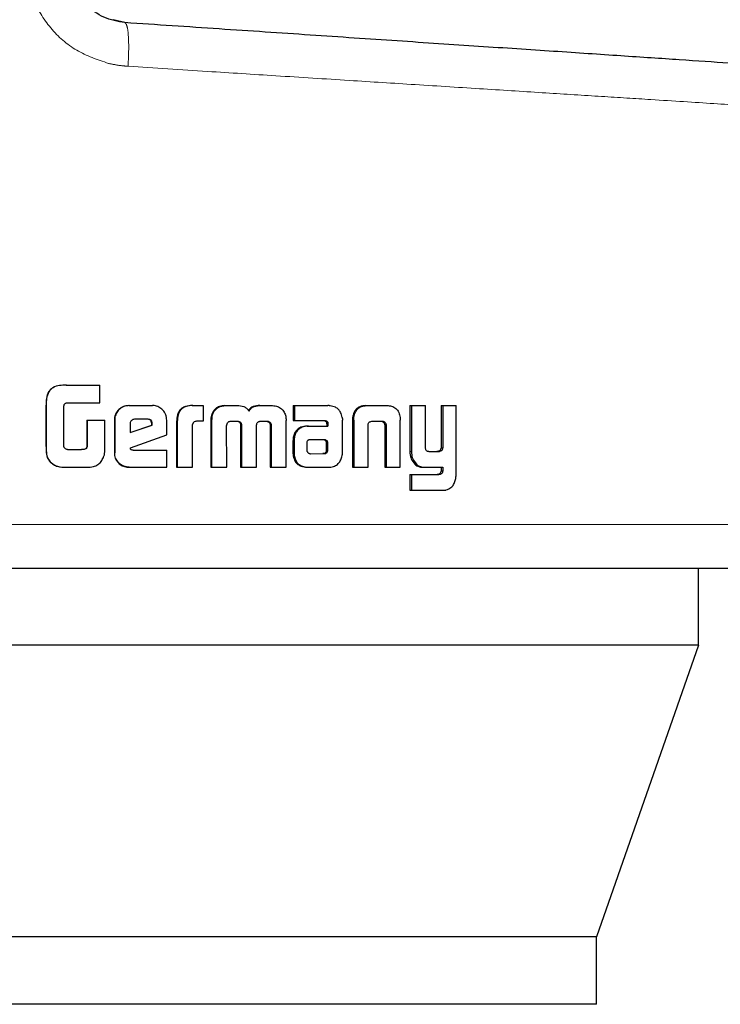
# Model space of a CAD drawing. Header units: millimetres. Extents: x 22 to 263, y 70 to 159.
# Tile 4 of 74: x 37.299 to 38.131, y 70.224 to 71.394. Entities that reach past the tile are written whole.
import ezdxf

# ---------------------------------------------------------------- set-up
doc = ezdxf.new("R2010")
doc.units = ezdxf.units.MM
doc.linetypes.add('PHANTOM', pattern=[12.7, 6.35, -1.27, 1.27, -1.27, 1.27, -1.27])

msp = doc.modelspace()

# ---------------------------------------------------------------- linework, layer by layer
at = {"color": 7, "linetype": 'Continuous', "lineweight": 25}
for p, q in [((37.4236, 71.3904), (37.4095, 71.3938)), ((37.3538, 70.9597), (37.354, 70.9597)), ((37.354, 70.9597), (37.3936, 70.9597)), ((37.3936, 70.9386), (37.3936, 70.9597)), ((37.3298, 70.9355), (37.3298, 70.8896)), ((37.33, 70.9355), (37.33, 70.8896)), ((37.351, 70.8871), (37.351, 70.9346)), ((37.3548, 70.9386), (37.3936, 70.9386)), ((37.4281, 70.9353), (37.4286, 70.9353)), ((37.4286, 70.9353), (37.4562, 70.9353)), ((37.5034, 70.9353), (37.5043, 70.9353)), ((37.5043, 70.9353), (37.5167, 70.9353)), ((37.5167, 70.9353), (37.5167, 70.9167)), ((37.5422, 70.9353), (37.5432, 70.9353)), ((37.5432, 70.9353), (37.557, 70.9353)), ((37.5839, 70.9353), (37.585, 70.9353)), ((37.585, 70.9353), (37.5987, 70.9353)), ((37.6235, 70.9353), (37.6235, 70.9177)), ((37.6235, 70.9353), (37.6248, 70.9353)), ((37.6248, 70.9353), (37.6248, 70.9177)), ((37.6248, 70.9353), (37.6645, 70.9353)), ((37.7097, 70.9353), (37.7114, 70.9353)), ((37.7114, 70.9353), (37.7348, 70.9353)), ((37.7621, 70.9353), (37.7621, 70.8806)), ((37.7621, 70.9353), (37.764, 70.9353)), ((37.764, 70.9353), (37.764, 70.8806)), ((37.764, 70.9353), (37.7804, 70.9353)), ((37.7804, 70.8865), (37.7804, 70.9353)), ((37.7991, 70.9353), (37.7991, 70.8852)), ((37.7991, 70.9353), (37.8012, 70.9353)), ((37.8012, 70.9353), (37.8012, 70.8852)), ((37.8012, 70.9353), (37.8171, 70.9353)), ((37.8171, 70.8546), (37.8171, 70.9353)), ((37.3785, 70.9181), (37.3785, 70.8873)), ((37.3785, 70.9181), (37.3789, 70.9181)), ((37.3789, 70.9181), (37.3789, 70.8873)), ((37.3789, 70.9181), (37.3999, 70.9181)), ((37.3999, 70.8868), (37.3999, 70.9181)), ((37.411, 70.918), (37.411, 70.8793)), ((37.411, 70.918), (37.4114, 70.918)), ((37.4114, 70.918), (37.4114, 70.8793)), ((37.451, 70.919), (37.435, 70.919)), ((37.4733, 70.9005), (37.4733, 70.918)), ((37.485, 70.9165), (37.485, 70.862)), ((37.485, 70.9165), (37.4857, 70.9165)), ((37.4857, 70.9165), (37.4857, 70.862)), ((37.5167, 70.9167), (37.5087, 70.9167)), ((37.5256, 70.9177), (37.5256, 70.862)), ((37.5256, 70.9177), (37.5266, 70.9177)), ((37.5266, 70.9177), (37.5266, 70.862)), ((37.5289, 70.9276), (37.528, 70.9276)), ((37.5495, 70.9167), (37.5582, 70.9167)), ((37.5845, 70.9167), (37.5923, 70.9167)), ((37.6149, 70.862), (37.615, 70.9177)), ((37.6235, 70.9177), (37.6248, 70.9177)), ((37.6248, 70.9177), (37.661, 70.9177)), ((37.6819, 70.8792), (37.6819, 70.9181)), ((37.6938, 70.9178), (37.6938, 70.862)), ((37.694, 70.9212), (37.6956, 70.9212)), ((37.6954, 70.9178), (37.6954, 70.862)), ((37.7179, 70.9167), (37.7284, 70.9167)), ((37.7503, 70.9212), (37.7506, 70.9178)), ((37.7506, 70.862), (37.7506, 70.9178)), ((37.4298, 70.914), (37.4298, 70.9032)), ((37.4298, 70.9032), (37.4561, 70.9121)), ((37.4298, 70.9034), (37.4554, 70.9121)), ((37.4561, 70.9139), (37.4554, 70.9139)), ((37.4554, 70.9121), (37.4554, 70.9139)), ((37.4561, 70.9121), (37.4554, 70.9121)), ((37.4561, 70.9121), (37.4561, 70.9139)), ((37.504, 70.862), (37.504, 70.9128)), ((37.5447, 70.862), (37.5444, 70.9112)), ((37.561, 70.912), (37.561, 70.862)), ((37.561, 70.912), (37.5621, 70.912)), ((37.5621, 70.912), (37.5621, 70.862)), ((37.58, 70.862), (37.58, 70.912)), ((37.5948, 70.9154), (37.596, 70.9154)), ((37.5961, 70.9112), (37.5959, 70.862)), ((37.5961, 70.9112), (37.5973, 70.9112)), ((37.5973, 70.9112), (37.5972, 70.862)), ((37.6401, 70.9109), (37.6415, 70.9109)), ((37.6415, 70.9109), (37.6647, 70.9109)), ((37.6631, 70.9148), (37.6631, 70.9138)), ((37.6631, 70.9148), (37.6646, 70.9148)), ((37.6631, 70.9138), (37.6646, 70.9138)), ((37.6633, 70.9128), (37.6633, 70.9109)), ((37.6633, 70.9128), (37.6647, 70.9128)), ((37.6646, 70.9148), (37.6646, 70.9138)), ((37.6647, 70.9128), (37.6647, 70.9109)), ((37.7124, 70.862), (37.7124, 70.9127)), ((37.732, 70.9127), (37.7337, 70.9127)), ((37.7321, 70.9116), (37.7321, 70.862)), ((37.7339, 70.9116), (37.7339, 70.862)), ((37.4301, 70.8852), (37.4733, 70.9005)), ((37.6232, 70.8935), (37.6232, 70.8786)), ((37.6246, 70.8935), (37.6246, 70.8786)), ((37.6429, 70.8946), (37.6422, 70.8945)), ((37.644, 70.8946), (37.6429, 70.8946)), ((37.66, 70.8947), (37.644, 70.8946)), ((37.3555, 70.883), (37.3722, 70.883)), ((37.3785, 70.8873), (37.3789, 70.8873)), ((37.4332, 70.8824), (37.4733, 70.8824)), ((37.4733, 70.862), (37.4733, 70.8824)), ((37.6395, 70.8909), (37.6395, 70.8898)), ((37.6395, 70.8898), (37.6396, 70.8823)), ((37.6631, 70.8824), (37.663, 70.8905)), ((37.6645, 70.8905), (37.663, 70.8905)), ((37.6646, 70.8824), (37.6631, 70.8824)), ((37.6646, 70.8824), (37.6645, 70.8905)), ((37.7991, 70.8852), (37.8012, 70.8852)), ((37.411, 70.8793), (37.4114, 70.8793)), ((37.6232, 70.8786), (37.6246, 70.8786)), ((37.6235, 70.8753), (37.6248, 70.8753)), ((37.644, 70.8781), (37.6587, 70.8782)), ((37.6441, 70.8781), (37.6601, 70.8782)), ((37.6601, 70.8782), (37.6587, 70.8782)), ((37.6636, 70.8795), (37.6621, 70.8795)), ((37.7643, 70.8703), (37.7662, 70.8703)), ((37.7847, 70.8806), (37.7962, 70.8806)), ((37.7952, 70.8807), (37.7972, 70.8807)), ((37.3348, 70.8685), (37.3349, 70.8685)), ((37.3539, 70.862), (37.3541, 70.862)), ((37.3541, 70.862), (37.3783, 70.862)), ((37.4286, 70.862), (37.4281, 70.862)), ((37.4286, 70.862), (37.4733, 70.862)), ((37.485, 70.862), (37.4857, 70.862)), ((37.4857, 70.862), (37.504, 70.862)), ((37.5256, 70.862), (37.5266, 70.862)), ((37.5266, 70.862), (37.5447, 70.862)), ((37.561, 70.862), (37.5621, 70.862)), ((37.5621, 70.862), (37.58, 70.862)), ((37.5959, 70.862), (37.5972, 70.862)), ((37.5972, 70.862), (37.6149, 70.862)), ((37.641, 70.862), (37.6423, 70.862)), ((37.6423, 70.862), (37.6663, 70.862)), ((37.6938, 70.862), (37.6954, 70.862)), ((37.6954, 70.862), (37.7124, 70.862)), ((37.7321, 70.862), (37.7339, 70.862)), ((37.7339, 70.862), (37.7506, 70.862)), ((37.7783, 70.862), (37.7802, 70.862)), ((37.7802, 70.862), (37.8012, 70.862)), ((37.7991, 70.862), (37.7991, 70.8577)), ((37.8012, 70.862), (37.8012, 70.8577)), ((37.7621, 70.8532), (37.7621, 70.8346)), ((37.7621, 70.8532), (37.764, 70.8532)), ((37.764, 70.8532), (37.764, 70.8346)), ((37.764, 70.8532), (37.7966, 70.8532)), ((37.7991, 70.8577), (37.8012, 70.8577)), ((37.7621, 70.8346), (37.764, 70.8346)), ((37.764, 70.8346), (37.802, 70.8346)), ((38.1049, 70.6507), (38.1049, 70.742)), ((38.1049, 70.6507), (36.5688, 70.6507)), ((38.1049, 70.6507), (37.9835, 70.3037)), ((37.9835, 70.3037), (36.7098, 70.3037)), ((37.9835, 70.2237), (37.9835, 70.3037)), ((37.9835, 70.2237), (36.7098, 70.2237))]:
    msp.add_line(p, q, dxfattribs=at)
at = {"color": 8, "linetype": 'PHANTOM', "lineweight": 18}
for p, q in [((37.33, 70.9355), (37.3298, 70.9355)), ((37.6954, 70.9178), (37.6938, 70.9178)), ((37.7321, 70.9116), (37.7339, 70.9116)), ((37.6232, 70.8935), (37.6246, 70.8935)), ((37.6609, 70.8942), (37.6623, 70.8942)), ((37.3298, 70.8896), (37.33, 70.8896)), ((37.7621, 70.8806), (37.764, 70.8806)), ((37.7955, 70.8534), (37.7975, 70.8534)), ((38.2958, 70.7941), (37.2895, 70.7941))]:
    msp.add_line(p, q, dxfattribs=at)
for points, knots in [([(37.3078, 71.4596), (37.3092, 71.4459), (37.312, 71.4186), (37.3339, 71.3828), (37.3651, 71.3552), (37.391, 71.3464), (37.404, 71.342)], [0, 0, 0, 0, 0.250317, 0.500044, 0.750023, 1, 1, 1, 1]), ([(37.4236, 71.3904), (37.4245, 71.3896), (37.4262, 71.3879), (37.4278, 71.3759), (37.4283, 71.3588), (37.4276, 71.3452), (37.4273, 71.3385)], [0, 0, 0, 0, 0.250001, 0.500001, 0.750001, 1, 1, 1, 1]), ([(37.404, 71.342), (37.4084, 71.3411), (37.4161, 71.3395), (37.4239, 71.3388), (37.4273, 71.3385)], [0, 0, 0, 0, 0.575328, 1, 1, 1, 1]), ([(37.4273, 71.3385), (37.4588, 71.3364), (37.5182, 71.3327), (37.6059, 71.3271), (37.6885, 71.3218), (37.7712, 71.3166), (37.8495, 71.3116), (37.9235, 71.3069), (37.9897, 71.3027), (38.0578, 71.2984), (38.1247, 71.2941), (38.186, 71.2902), (38.2345, 71.2871), (38.2695, 71.2849), (38.2917, 71.2835), (38.2944, 71.2833), (38.2958, 71.2832)], [0, 0, 0, 0, 0.066618, 0.125141, 0.189875, 0.250255, 0.316305, 0.380006, 0.441359, 0.500365, 0.585654, 0.668945, 0.75024, 0.834102, 0.917354, 1, 1, 1, 1])]:
    msp.add_open_spline(points, degree=3, knots=knots, dxfattribs=at)
at = {"color": 7, "linetype": 'Continuous', "lineweight": 25}
for points, knots in [([(37.4236, 71.3904), (37.4151, 71.3919), (37.398, 71.3949), (37.3766, 71.4111), (37.3617, 71.4334), (37.3598, 71.4509), (37.3589, 71.4596)], [0, 0, 0, 0, 0.252064, 0.501725, 0.750576, 1, 1, 1, 1]), ([(38.2472, 71.3352), (38.2459, 71.3353), (38.2433, 71.3354), (38.2222, 71.3369), (38.1888, 71.3391), (38.1423, 71.3422), (38.0839, 71.3461), (38.0141, 71.3508), (37.9341, 71.3562), (37.845, 71.3621), (37.7479, 71.3686), (37.6444, 71.3756), (37.536, 71.3829), (37.4611, 71.3879), (37.4236, 71.3904)], [0, 0, 0, 0, 0.083265, 0.166495, 0.249769, 0.333064, 0.416338, 0.499665, 0.583021, 0.66636, 0.749752, 0.83317, 0.916563, 1, 1, 1, 1]), ([(37.3538, 70.9597), (37.3511, 70.9596), (37.3458, 70.9594), (37.339, 70.9575), (37.3343, 70.9539), (37.3313, 70.9488), (37.33, 70.9425), (37.3299, 70.9376), (37.3298, 70.9355)], [0, 0, 0, 0, 0.2010387, 0.4039982, 0.5197566, 0.6354074, 0.8411123, 1, 1, 1, 1]), ([(37.354, 70.9597), (37.3513, 70.9596), (37.3459, 70.9594), (37.3391, 70.9575), (37.3344, 70.9538), (37.3315, 70.9487), (37.3301, 70.9424), (37.33, 70.9376), (37.33, 70.9355)], [0, 0, 0, 0, 0.202633, 0.407261, 0.523053, 0.638652, 0.845682, 1, 1, 1, 1]), ([(37.351, 70.9346), (37.3511, 70.9353), (37.3514, 70.9364), (37.3523, 70.9376), (37.3534, 70.9384), (37.3544, 70.9386), (37.3548, 70.9386)], [0, 0, 0, 0, 0.33625, 0.550369, 0.765245, 1, 1, 1, 1]), ([(37.4281, 70.9353), (37.4259, 70.9351), (37.4215, 70.9347), (37.4162, 70.9309), (37.4125, 70.926), (37.4111, 70.9215), (37.411, 70.9187), (37.411, 70.918)], [0, 0, 0, 0, 0.241705, 0.484852, 0.698293, 0.917574, 1, 1, 1, 1]), ([(37.4286, 70.9353), (37.4264, 70.9351), (37.422, 70.9347), (37.4167, 70.9309), (37.4129, 70.926), (37.4115, 70.9214), (37.4115, 70.9187), (37.4114, 70.918)], [0, 0, 0, 0, 0.2428524, 0.4871785, 0.7015105, 0.9199383, 1, 1, 1, 1]), ([(37.4733, 70.918), (37.4731, 70.9202), (37.4726, 70.9247), (37.4689, 70.93), (37.4641, 70.9338), (37.4596, 70.9352), (37.4569, 70.9353), (37.4562, 70.9353)], [0, 0, 0, 0, 0.242794, 0.486978, 0.700867, 0.920394, 1, 1, 1, 1]), ([(37.5034, 70.9353), (37.5008, 70.9352), (37.4965, 70.9349), (37.4911, 70.9323), (37.4877, 70.9287), (37.4853, 70.9234), (37.4851, 70.9192), (37.485, 70.9165)], [0, 0, 0, 0, 0.264565, 0.426987, 0.590397, 0.738814, 1, 1, 1, 1]), ([(37.5043, 70.9353), (37.5016, 70.9352), (37.4973, 70.9349), (37.4918, 70.9323), (37.4885, 70.9287), (37.4861, 70.9233), (37.4859, 70.9191), (37.4857, 70.9165)], [0, 0, 0, 0, 0.266683, 0.429119, 0.592551, 0.740992, 1, 1, 1, 1]), ([(37.5422, 70.9353), (37.5401, 70.9351), (37.5362, 70.9348), (37.5311, 70.9319), (37.529, 70.929), (37.528, 70.9276)], [0, 0, 0, 0, 0.3841502, 0.6903774, 1, 1, 1, 1]), ([(37.5289, 70.9276), (37.5304, 70.9295), (37.533, 70.9328), (37.5384, 70.935), (37.5417, 70.9352), (37.5432, 70.9353)], [0, 0, 0, 0, 0.406319, 0.724581, 1, 1, 1, 1]), ([(37.557, 70.9353), (37.5597, 70.9352), (37.5636, 70.9349), (37.5683, 70.9324), (37.5702, 70.9302), (37.571, 70.929), (37.5711, 70.9288)], [0, 0, 0, 0, 0.483266, 0.726031, 0.96998, 1, 1, 1, 1]), ([(37.5839, 70.9353), (37.5812, 70.9352), (37.5772, 70.9349), (37.5723, 70.9323), (37.5708, 70.93), (37.57, 70.9288)], [0, 0, 0, 0, 0.500105, 0.750193, 1, 1, 1, 1]), ([(37.5711, 70.9288), (37.5719, 70.93), (37.5734, 70.9323), (37.5783, 70.9349), (37.5824, 70.9352), (37.585, 70.9353)], [0, 0, 0, 0, 0.2494683, 0.4995742, 1, 1, 1, 1]), ([(37.5987, 70.9353), (37.6008, 70.9351), (37.6047, 70.9348), (37.6096, 70.9318), (37.6117, 70.929), (37.6127, 70.9276)], [0, 0, 0, 0, 0.385662, 0.692132, 1, 1, 1, 1]), ([(37.6675, 70.935), (37.667, 70.9351), (37.666, 70.9353), (37.665, 70.9353), (37.6645, 70.9353)], [0, 0, 0, 0, 0.499968, 1, 1, 1, 1]), ([(37.6816, 70.9213), (37.6812, 70.9234), (37.6804, 70.9269), (37.6773, 70.931), (37.6731, 70.9339), (37.6696, 70.9346), (37.6675, 70.935)], [0, 0, 0, 0, 0.282962, 0.488465, 0.693685, 1, 1, 1, 1]), ([(37.7097, 70.9353), (37.7073, 70.9351), (37.7034, 70.9348), (37.6987, 70.9319), (37.6957, 70.9279), (37.6945, 70.9241), (37.6941, 70.9217), (37.694, 70.9212)], [0, 0, 0, 0, 0.328278, 0.51588, 0.703917, 0.942655, 1, 1, 1, 1]), ([(37.6956, 70.9212), (37.6961, 70.9233), (37.6968, 70.927), (37.6997, 70.9313), (37.7037, 70.9342), (37.7078, 70.9352), (37.7105, 70.9353), (37.7114, 70.9353)], [0, 0, 0, 0, 0.259949, 0.447448, 0.635305, 0.880835, 1, 1, 1, 1]), ([(37.7348, 70.9353), (37.7367, 70.9352), (37.7395, 70.935), (37.743, 70.9336), (37.7453, 70.932), (37.7473, 70.9298), (37.7493, 70.9263), (37.7499, 70.9232), (37.7503, 70.9212)], [0, 0, 0, 0, 0.250357, 0.375674, 0.500821, 0.622443, 0.750743, 1, 1, 1, 1]), ([(37.435, 70.919), (37.4342, 70.9189), (37.4329, 70.9188), (37.4312, 70.9176), (37.4301, 70.9161), (37.4299, 70.9148), (37.4298, 70.9141), (37.4298, 70.914)], [0, 0, 0, 0, 0.272045, 0.51934, 0.755404, 0.965073, 1, 1, 1, 1]), ([(37.4554, 70.9139), (37.4553, 70.9148), (37.4552, 70.9161), (37.4543, 70.9176), (37.4533, 70.9184), (37.452, 70.9189), (37.451, 70.919), (37.4504, 70.919)], [0, 0, 0, 0, 0.317568, 0.474658, 0.632261, 0.786549, 1, 1, 1, 1]), ([(37.4561, 70.9139), (37.456, 70.9147), (37.4559, 70.9159), (37.4552, 70.9174), (37.4542, 70.9183), (37.4528, 70.9189), (37.4517, 70.919), (37.451, 70.919)], [0, 0, 0, 0, 0.273323, 0.436243, 0.600589, 0.749677, 1, 1, 1, 1]), ([(37.5087, 70.9167), (37.5081, 70.9166), (37.5068, 70.9164), (37.5053, 70.9156), (37.5044, 70.9145), (37.5041, 70.9136), (37.504, 70.913), (37.504, 70.9128)], [0, 0, 0, 0, 0.278858, 0.561745, 0.735045, 0.908884, 1, 1, 1, 1]), ([(37.528, 70.9276), (37.5274, 70.9264), (37.5263, 70.9243), (37.5257, 70.9208), (37.5257, 70.9188), (37.5256, 70.9177)], [0, 0, 0, 0, 0.391756, 0.692694, 1, 1, 1, 1]), ([(37.5289, 70.9276), (37.5283, 70.9264), (37.5272, 70.9243), (37.5267, 70.9208), (37.5266, 70.9187), (37.5266, 70.9177)], [0, 0, 0, 0, 0.395692, 0.694722, 1, 1, 1, 1]), ([(37.5446, 70.9124), (37.5448, 70.9133), (37.5452, 70.9146), (37.5465, 70.916), (37.5479, 70.9166), (37.549, 70.9167), (37.5495, 70.9167)], [0, 0, 0, 0, 0.369131, 0.567718, 0.766415, 1, 1, 1, 1]), ([(37.5572, 70.9167), (37.5578, 70.9165), (37.5589, 70.9161), (37.5602, 70.915), (37.5608, 70.9138), (37.561, 70.9127), (37.561, 70.9121), (37.561, 70.912)], [0, 0, 0, 0, 0.3268345, 0.5278939, 0.7292663, 0.9425083, 1, 1, 1, 1]), ([(37.5582, 70.9167), (37.5589, 70.9165), (37.56, 70.9161), (37.5612, 70.915), (37.5619, 70.9138), (37.562, 70.9127), (37.5621, 70.9121), (37.5621, 70.912)], [0, 0, 0, 0, 0.326427, 0.527466, 0.72884, 0.941238, 1, 1, 1, 1]), ([(37.5827, 70.9163), (37.5829, 70.9164), (37.5833, 70.9165), (37.5839, 70.9166), (37.5843, 70.9167), (37.5845, 70.9167)], [0, 0, 0, 0, 0.341028, 0.669659, 1, 1, 1, 1]), ([(37.5911, 70.9167), (37.5916, 70.9167), (37.5926, 70.9166), (37.5939, 70.9162), (37.5945, 70.9156), (37.5948, 70.9154)], [0, 0, 0, 0, 0.3797433, 0.7001935, 1, 1, 1, 1]), ([(37.5923, 70.9167), (37.5928, 70.9167), (37.5937, 70.9167), (37.595, 70.9163), (37.5957, 70.9156), (37.596, 70.9154)], [0, 0, 0, 0, 0.344386, 0.692355, 1, 1, 1, 1]), ([(37.6127, 70.9276), (37.6134, 70.926), (37.6145, 70.9237), (37.6149, 70.9203), (37.615, 70.9186), (37.615, 70.9177)], [0, 0, 0, 0, 0.499124, 0.749501, 1, 1, 1, 1]), ([(37.6595, 70.9177), (37.6603, 70.9175), (37.6614, 70.9172), (37.6625, 70.9163), (37.663, 70.9155), (37.6631, 70.915), (37.6631, 70.9148)], [0, 0, 0, 0, 0.480044, 0.711987, 0.875256, 1, 1, 1, 1]), ([(37.661, 70.9177), (37.6614, 70.9176), (37.6622, 70.9174), (37.6633, 70.9169), (37.6641, 70.9162), (37.6645, 70.9155), (37.6646, 70.915), (37.6646, 70.9148)], [0, 0, 0, 0, 0.26797, 0.538033, 0.722326, 0.870353, 1, 1, 1, 1]), ([(37.6816, 70.9213), (37.6817, 70.921), (37.6818, 70.9203), (37.6819, 70.9192), (37.6819, 70.9185), (37.6819, 70.9181)], [0, 0, 0, 0, 0.308568, 0.616947, 1, 1, 1, 1]), ([(37.694, 70.9212), (37.694, 70.9206), (37.6938, 70.9195), (37.6938, 70.9184), (37.6938, 70.9178)], [0, 0, 0, 0, 0.500017, 1, 1, 1, 1]), ([(37.6954, 70.9178), (37.6954, 70.9181), (37.6954, 70.9188), (37.6955, 70.9199), (37.6956, 70.9207), (37.6956, 70.9212)], [0, 0, 0, 0, 0.292062, 0.584158, 1, 1, 1, 1]), ([(37.7124, 70.9127), (37.7126, 70.9133), (37.7128, 70.9144), (37.7137, 70.9155), (37.715, 70.9163), (37.7164, 70.9167), (37.7175, 70.9167), (37.7179, 70.9167)], [0, 0, 0, 0, 0.237929, 0.403539, 0.568049, 0.841559, 1, 1, 1, 1]), ([(37.7266, 70.9167), (37.7275, 70.9167), (37.7288, 70.9166), (37.7304, 70.9158), (37.7314, 70.9147), (37.7318, 70.9136), (37.7319, 70.9129), (37.732, 70.9127)], [0, 0, 0, 0, 0.345129, 0.5395234, 0.7354361, 0.9070605, 1, 1, 1, 1]), ([(37.7284, 70.9167), (37.729, 70.9167), (37.7301, 70.9167), (37.7317, 70.9161), (37.7329, 70.9151), (37.7335, 70.9139), (37.7337, 70.9131), (37.7337, 70.9127)], [0, 0, 0, 0, 0.247637, 0.497686, 0.672706, 0.848167, 1, 1, 1, 1]), ([(37.5444, 70.9112), (37.5444, 70.9113), (37.5444, 70.9115), (37.5445, 70.9119), (37.5445, 70.9122), (37.5446, 70.9124)], [0, 0, 0, 0, 0.259916, 0.519351, 1, 1, 1, 1]), ([(37.58, 70.912), (37.58, 70.9127), (37.5801, 70.9138), (37.581, 70.9152), (37.5819, 70.9159), (37.5825, 70.9162), (37.5827, 70.9163)], [0, 0, 0, 0, 0.369393, 0.615392, 0.860882, 1, 1, 1, 1]), ([(37.5948, 70.9154), (37.5951, 70.9149), (37.5958, 70.9139), (37.596, 70.9124), (37.5961, 70.9114), (37.5961, 70.9112)], [0, 0, 0, 0, 0.365414, 0.814818, 1, 1, 1, 1]), ([(37.596, 70.9154), (37.5963, 70.9149), (37.597, 70.9139), (37.5972, 70.9124), (37.5973, 70.9114), (37.5973, 70.9112)], [0, 0, 0, 0, 0.3648405, 0.811925, 1, 1, 1, 1]), ([(37.6401, 70.9109), (37.6375, 70.9107), (37.6334, 70.9103), (37.6283, 70.9072), (37.6252, 70.9034), (37.6235, 70.8986), (37.6233, 70.8952), (37.6232, 70.8935)], [0, 0, 0, 0, 0.286501, 0.4655, 0.644804, 0.81412, 1, 1, 1, 1]), ([(37.6415, 70.9109), (37.6389, 70.9107), (37.6347, 70.9103), (37.6296, 70.9072), (37.6265, 70.9034), (37.6248, 70.8986), (37.6246, 70.8952), (37.6246, 70.8935)], [0, 0, 0, 0, 0.28882, 0.467655, 0.646805, 0.816015, 1, 1, 1, 1]), ([(37.6631, 70.9138), (37.6631, 70.9137), (37.6632, 70.9135), (37.6633, 70.9131), (37.6633, 70.9129), (37.6633, 70.9128)], [0, 0, 0, 0, 0.35605, 0.6758, 1, 1, 1, 1]), ([(37.6646, 70.9138), (37.6646, 70.9137), (37.6647, 70.9135), (37.6647, 70.9131), (37.6647, 70.9129), (37.6647, 70.9128)], [0, 0, 0, 0, 0.3559226, 0.6758058, 1, 1, 1, 1]), ([(37.732, 70.9127), (37.732, 70.9125), (37.7321, 70.9123), (37.7321, 70.9119), (37.7321, 70.9117), (37.7321, 70.9116)], [0, 0, 0, 0, 0.357022, 0.675794, 1, 1, 1, 1]), ([(37.7337, 70.9127), (37.7338, 70.9125), (37.7338, 70.9123), (37.7339, 70.9119), (37.7339, 70.9117), (37.7339, 70.9116)], [0, 0, 0, 0, 0.360414, 0.67756, 1, 1, 1, 1]), ([(37.6422, 70.8945), (37.6419, 70.8944), (37.6413, 70.8943), (37.6405, 70.8937), (37.6399, 70.8928), (37.6396, 70.8918), (37.6395, 70.8911), (37.6395, 70.8909)], [0, 0, 0, 0, 0.216669, 0.400128, 0.58315, 0.901245, 1, 1, 1, 1]), ([(37.6609, 70.8942), (37.6605, 70.8943), (37.66, 70.8946), (37.6592, 70.8947), (37.6587, 70.8947), (37.6585, 70.8947)], [0, 0, 0, 0, 0.437342, 0.717079, 1, 1, 1, 1]), ([(37.6623, 70.8942), (37.662, 70.8943), (37.6615, 70.8946), (37.6606, 70.8947), (37.6602, 70.8947), (37.66, 70.8947)], [0, 0, 0, 0, 0.435979, 0.716621, 1, 1, 1, 1]), ([(37.663, 70.8905), (37.663, 70.8909), (37.663, 70.8916), (37.6628, 70.8924), (37.6625, 70.8931), (37.6618, 70.8936), (37.6612, 70.894), (37.6609, 70.8942)], [0, 0, 0, 0, 0.263591, 0.411839, 0.516154, 0.740946, 1, 1, 1, 1]), ([(37.6645, 70.8905), (37.6645, 70.8909), (37.6644, 70.8916), (37.6643, 70.8924), (37.664, 70.8931), (37.6633, 70.8936), (37.6627, 70.894), (37.6623, 70.8942)], [0, 0, 0, 0, 0.263272, 0.410989, 0.514986, 0.737623, 1, 1, 1, 1]), ([(37.3298, 70.8896), (37.3298, 70.887), (37.3299, 70.8817), (37.3304, 70.874), (37.3334, 70.8702), (37.3348, 70.8685)], [0, 0, 0, 0, 0.35905, 0.720104, 1, 1, 1, 1]), ([(37.33, 70.8896), (37.33, 70.887), (37.3301, 70.8816), (37.3306, 70.8739), (37.3336, 70.8701), (37.3349, 70.8685)], [0, 0, 0, 0, 0.362517, 0.727298, 1, 1, 1, 1]), ([(37.3515, 70.8856), (37.3515, 70.8857), (37.3513, 70.8861), (37.3511, 70.8866), (37.351, 70.8869), (37.351, 70.8871)], [0, 0, 0, 0, 0.335319, 0.666569, 1, 1, 1, 1]), ([(37.3555, 70.883), (37.355, 70.8831), (37.3539, 70.8834), (37.3524, 70.8842), (37.3518, 70.8851), (37.3515, 70.8856)], [0, 0, 0, 0, 0.335042, 0.673406, 1, 1, 1, 1]), ([(37.3785, 70.8873), (37.3783, 70.8865), (37.3781, 70.8853), (37.3771, 70.8841), (37.3755, 70.8832), (37.3737, 70.883), (37.3723, 70.883), (37.3719, 70.883)], [0, 0, 0, 0, 0.2732355, 0.4023665, 0.5314084, 0.8552739, 1, 1, 1, 1]), ([(37.3789, 70.8873), (37.3787, 70.8867), (37.3786, 70.8857), (37.3778, 70.8844), (37.3767, 70.8836), (37.3748, 70.8831), (37.3732, 70.883), (37.3722, 70.883)], [0, 0, 0, 0, 0.215312, 0.346676, 0.478739, 0.657994, 1, 1, 1, 1]), ([(37.398, 70.8735), (37.3984, 70.8746), (37.3993, 70.8768), (37.3999, 70.8813), (37.3999, 70.8846), (37.3999, 70.8868)], [0, 0, 0, 0, 0.259638, 0.50934, 1, 1, 1, 1]), ([(37.4332, 70.8824), (37.4326, 70.8824), (37.4319, 70.8824), (37.431, 70.8828), (37.4306, 70.8831), (37.4302, 70.8839), (37.4301, 70.8846), (37.4301, 70.8852)], [0, 0, 0, 0, 0.334946, 0.463092, 0.562713, 0.662434, 1, 1, 1, 1]), ([(37.6396, 70.8823), (37.6396, 70.882), (37.6397, 70.8812), (37.6401, 70.8804), (37.6404, 70.8799), (37.6405, 70.8798)], [0, 0, 0, 0, 0.394704, 0.86112, 1, 1, 1, 1]), ([(37.6621, 70.8795), (37.6623, 70.8798), (37.6627, 70.8804), (37.663, 70.8814), (37.6631, 70.8821), (37.6631, 70.8824)], [0, 0, 0, 0, 0.332563, 0.667671, 1, 1, 1, 1]), ([(37.6636, 70.8795), (37.6638, 70.8798), (37.6642, 70.8804), (37.6645, 70.8814), (37.6646, 70.8821), (37.6646, 70.8824)], [0, 0, 0, 0, 0.332345, 0.667221, 1, 1, 1, 1]), ([(37.7847, 70.8806), (37.7841, 70.8806), (37.7831, 70.8807), (37.7819, 70.8815), (37.781, 70.8826), (37.7805, 70.8844), (37.7804, 70.8857), (37.7804, 70.8865)], [0, 0, 0, 0, 0.231497, 0.386917, 0.54279, 0.744808, 1, 1, 1, 1]), ([(37.7991, 70.8852), (37.799, 70.8845), (37.7988, 70.8833), (37.7978, 70.8819), (37.7966, 70.8811), (37.7957, 70.8809), (37.7952, 70.8807)], [0, 0, 0, 0, 0.3134, 0.530377, 0.747726, 1, 1, 1, 1]), ([(37.8012, 70.8852), (37.801, 70.8846), (37.8008, 70.8834), (37.7999, 70.882), (37.7987, 70.8811), (37.7977, 70.8809), (37.7972, 70.8807)], [0, 0, 0, 0, 0.292495, 0.511562, 0.731258, 1, 1, 1, 1]), ([(37.3783, 70.862), (37.381, 70.8621), (37.3855, 70.8623), (37.3915, 70.8648), (37.3955, 70.8687), (37.3971, 70.8719), (37.398, 70.8735)], [0, 0, 0, 0, 0.331161, 0.554473, 0.778879, 1, 1, 1, 1]), ([(37.411, 70.8793), (37.4112, 70.8771), (37.4116, 70.8726), (37.4154, 70.8672), (37.4203, 70.8635), (37.4247, 70.8621), (37.4274, 70.862), (37.4281, 70.862)], [0, 0, 0, 0, 0.2451637, 0.4921225, 0.7031834, 0.9219064, 1, 1, 1, 1]), ([(37.4286, 70.862), (37.4264, 70.8622), (37.4219, 70.8627), (37.4166, 70.8665), (37.4128, 70.8715), (37.4115, 70.876), (37.4115, 70.8786), (37.4114, 70.8793)], [0, 0, 0, 0, 0.246518, 0.494881, 0.706895, 0.924833, 1, 1, 1, 1]), ([(37.6232, 70.8786), (37.6232, 70.878), (37.6233, 70.8769), (37.6234, 70.8758), (37.6235, 70.8753)], [0, 0, 0, 0, 0.499996, 1, 1, 1, 1]), ([(37.6235, 70.8753), (37.6241, 70.873), (37.6251, 70.8691), (37.6289, 70.8651), (37.6337, 70.8626), (37.638, 70.8621), (37.6406, 70.862), (37.641, 70.862)], [0, 0, 0, 0, 0.2830174, 0.4703499, 0.656849, 0.9601938, 1, 1, 1, 1]), ([(37.6246, 70.8786), (37.6246, 70.8782), (37.6246, 70.8776), (37.6247, 70.8765), (37.6247, 70.8757), (37.6248, 70.8753)], [0, 0, 0, 0, 0.304922, 0.60996, 1, 1, 1, 1]), ([(37.6248, 70.8753), (37.6254, 70.873), (37.6264, 70.8691), (37.6302, 70.8651), (37.6351, 70.8626), (37.6393, 70.8621), (37.642, 70.862), (37.6423, 70.862)], [0, 0, 0, 0, 0.281021, 0.468255, 0.654653, 0.958974, 1, 1, 1, 1]), ([(37.6405, 70.8798), (37.6409, 70.8794), (37.6414, 70.8788), (37.6424, 70.8784), (37.6429, 70.8783), (37.6432, 70.8782)], [0, 0, 0, 0, 0.467445, 0.730317, 1, 1, 1, 1]), ([(37.6432, 70.8782), (37.6433, 70.8782), (37.6435, 70.8781), (37.6438, 70.8781), (37.644, 70.8781), (37.6441, 70.8781)], [0, 0, 0, 0, 0.3601547, 0.6778365, 1, 1, 1, 1]), ([(37.6587, 70.8782), (37.6591, 70.8782), (37.66, 70.8782), (37.6612, 70.8786), (37.6618, 70.8792), (37.6621, 70.8795)], [0, 0, 0, 0, 0.3393249, 0.6812055, 1, 1, 1, 1]), ([(37.6601, 70.8782), (37.6606, 70.8782), (37.6614, 70.8782), (37.6627, 70.8786), (37.6633, 70.8792), (37.6636, 70.8795)], [0, 0, 0, 0, 0.340325, 0.682711, 1, 1, 1, 1]), ([(37.6663, 70.862), (37.6685, 70.8622), (37.6724, 70.8627), (37.6771, 70.8661), (37.6803, 70.8705), (37.6812, 70.8741), (37.6816, 70.8758)], [0, 0, 0, 0, 0.296787, 0.534164, 0.771631, 1, 1, 1, 1]), ([(37.6816, 70.8758), (37.6817, 70.8761), (37.6818, 70.8768), (37.6819, 70.878), (37.6819, 70.8788), (37.6819, 70.8792)], [0, 0, 0, 0, 0.294885, 0.589891, 1, 1, 1, 1]), ([(37.7621, 70.8806), (37.7621, 70.8793), (37.7622, 70.8768), (37.7629, 70.8733), (37.7638, 70.8713), (37.7643, 70.8703)], [0, 0, 0, 0, 0.372669, 0.679188, 1, 1, 1, 1]), ([(37.764, 70.8806), (37.764, 70.8793), (37.7641, 70.8768), (37.7648, 70.8733), (37.7657, 70.8713), (37.7662, 70.8703)], [0, 0, 0, 0, 0.37627, 0.681025, 1, 1, 1, 1]), ([(37.7643, 70.8703), (37.7658, 70.8681), (37.7683, 70.8645), (37.7736, 70.8622), (37.7767, 70.8621), (37.7783, 70.862)], [0, 0, 0, 0, 0.429335, 0.716231, 1, 1, 1, 1]), ([(37.7662, 70.8703), (37.7677, 70.8681), (37.7702, 70.8644), (37.7756, 70.8622), (37.7787, 70.8621), (37.7802, 70.862)], [0, 0, 0, 0, 0.4324828, 0.7226129, 1, 1, 1, 1]), ([(37.7952, 70.8807), (37.7951, 70.8807), (37.7949, 70.8807), (37.7945, 70.8806), (37.7943, 70.8806), (37.7942, 70.8806)], [0, 0, 0, 0, 0.360285, 0.678304, 1, 1, 1, 1]), ([(37.7972, 70.8807), (37.7971, 70.8807), (37.7969, 70.8807), (37.7965, 70.8806), (37.7963, 70.8806), (37.7962, 70.8806)], [0, 0, 0, 0, 0.362257, 0.679739, 1, 1, 1, 1]), ([(37.3348, 70.8685), (37.336, 70.8673), (37.3386, 70.8649), (37.3451, 70.8622), (37.3504, 70.8621), (37.3539, 70.862)], [0, 0, 0, 0, 0.250019, 0.499841, 1, 1, 1, 1]), ([(37.3349, 70.8685), (37.3369, 70.8668), (37.3409, 70.8633), (37.348, 70.8621), (37.3523, 70.862), (37.3541, 70.862)], [0, 0, 0, 0, 0.369039, 0.738874, 1, 1, 1, 1]), ([(37.7955, 70.8534), (37.7954, 70.8533), (37.7952, 70.8533), (37.7949, 70.8532), (37.7947, 70.8532), (37.7946, 70.8532)], [0, 0, 0, 0, 0.3533095, 0.6745762, 1, 1, 1, 1]), ([(37.7991, 70.8577), (37.799, 70.857), (37.7987, 70.8557), (37.7976, 70.8544), (37.7966, 70.8537), (37.7958, 70.8535), (37.7955, 70.8534)], [0, 0, 0, 0, 0.352944, 0.590104, 0.826578, 1, 1, 1, 1]), ([(37.7975, 70.8534), (37.7974, 70.8533), (37.7972, 70.8533), (37.7969, 70.8532), (37.7967, 70.8532), (37.7966, 70.8532)], [0, 0, 0, 0, 0.351924, 0.674377, 1, 1, 1, 1]), ([(37.8012, 70.8577), (37.801, 70.857), (37.8008, 70.8559), (37.7998, 70.8545), (37.7987, 70.8537), (37.7979, 70.8535), (37.7975, 70.8534)], [0, 0, 0, 0, 0.316252, 0.554895, 0.793034, 1, 1, 1, 1]), ([(37.8053, 70.835), (37.8073, 70.8358), (37.8106, 70.8371), (37.8141, 70.8413), (37.8161, 70.846), (37.8166, 70.8493), (37.8168, 70.8509)], [0, 0, 0, 0, 0.316526, 0.546965, 0.776331, 1, 1, 1, 1]), ([(37.8168, 70.8509), (37.8169, 70.8513), (37.817, 70.8519), (37.8171, 70.8532), (37.8171, 70.854), (37.8171, 70.8546)], [0, 0, 0, 0, 0.275159, 0.550391, 1, 1, 1, 1]), ([(37.802, 70.8346), (37.8023, 70.8346), (37.8029, 70.8347), (37.804, 70.8347), (37.8048, 70.8349), (37.8053, 70.835)], [0, 0, 0, 0, 0.260069, 0.520356, 1, 1, 1, 1]), ([(37.2895, 70.742), (37.3177, 70.742), (37.376, 70.742), (37.4656, 70.742), (37.5606, 70.742), (37.6602, 70.742), (37.7632, 70.742), (37.8567, 70.742), (37.9394, 70.742), (38.0108, 70.742), (38.0764, 70.742), (38.1339, 70.742), (38.1814, 70.742), (38.2167, 70.742), (38.2394, 70.742), (38.2423, 70.742), (38.2437, 70.742)], [0, 0, 0, 0, 0.056512, 0.116767, 0.180699, 0.251723, 0.328021, 0.409681, 0.474925, 0.543226, 0.614383, 0.68811, 0.76403, 0.841683, 0.920535, 1, 1, 1, 1])]:
    msp.add_open_spline(points, degree=3, knots=knots, dxfattribs=at)

doc.saveas('drawing.dxf')
